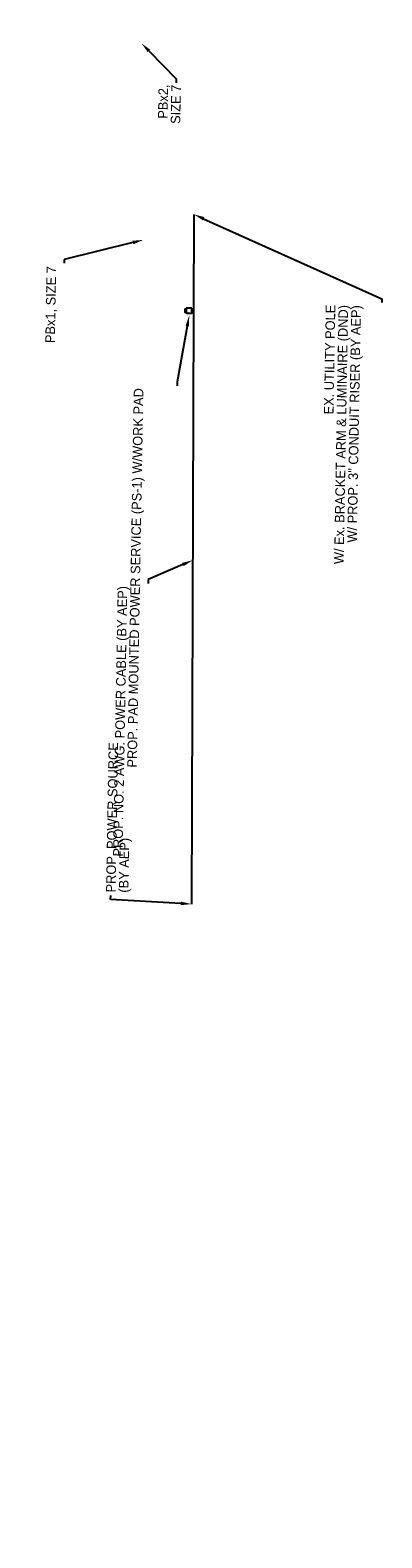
# Model space of a CAD drawing. Header units: feet. Extents: x 1459440 to 1459978, y 429529 to 432221.
# Tile 1 of 3: x 1459440 to 1459531, y 430213 to 430606. Entities that reach past the tile are written whole.
import ezdxf
from ezdxf import colors
from ezdxf.entities.mleader import LeaderData, LeaderLine
from ezdxf.math import Vec2, Vec3

# ---------------------------------------------------------------- set-up
doc = ezdxf.new("R2010")
doc.units = ezdxf.units.FT
doc.header["$MEASUREMENT"] = 0
doc.linetypes.add('conduitex', pattern=[0])
for name, color, linetype in [('LT_P_Text', 7, 'Continuous'), ('LT_X_Conduit', 232, 'conduitex'), ('TEXT', 7, 'Continuous')]:
    doc.layers.add(name, color=color, linetype=linetype)
doc.styles.add('Slanted-Normal', font='font31.shx', dxfattribs={"height": 0.1})

msp = doc.modelspace()

# ---------------------------------------------------------------- linework, layer by layer
at = {"layer": 'LT_X_Conduit', "flags": 128}
msp.add_lwpolyline([(1459482.2, 430558.38), (1459481.61, 430378.45)], dxfattribs=at)
at = {"layer": 'TEXT', "flags": 128}
msp.add_lwpolyline([(1459481.65, 430533.9), (1459480.32, 430533.9), (1459480.32, 430533.65), (1459479.82, 430533.65), (1459479.82, 430532.82), (1459480.32, 430532.82), (1459480.32, 430532.57), (1459481.65, 430532.57)], close=True, dxfattribs=at)
msp.add_lwpolyline([(1459480.32, 430532.82), (1459480.32, 430533.65)], dxfattribs=at)

# ---------------------------------------------------------------- leaders
at = {"layer": 'LT_P_Text'}
ml = msp.add_multileader_mtext('Standard', dxfattribs=at)
ml.set_content('PROP. POWER SOURCE \\P(BY AEP)', color=256, style='Slanted-Normal')
ml.set_leader_properties()
ml.build(insert=Vec2(0, 0))
ml.multileader.update_dxf_attribs({"text_right_attachment_type": 3, "dogleg_length": 0.05, "arrow_head_size": 2.8, "scale": 20})
ctx = ml.context
ctx.base_point, ctx.scale, ctx.char_height, ctx.arrow_head_size, ctx.landing_gap_size, ctx.plane_origin, ctx.plane_x_axis, ctx.plane_y_axis = Vec3(1459460.52, 430380.68), 20, 2.5, 2.8, 0.8, Vec3(1459485.39, 430367.32), Vec3(0.017452, 0.999848), Vec3(-0.999848, 0.017452)
ctx.right_attachment = 3
notes = []
notes.append((ctx, [(0, (1, 1, 0), (1459460.5, 430379.68), (0.017452, 0.999848), 1, [(0, [(1459481.61, 430378.45)], 0, [])])]))
ctx.mtext.insert, ctx.mtext.text_direction, ctx.mtext.rotation, ctx.mtext.width, ctx.mtext.defined_height, ctx.mtext.line_spacing_factor, ctx.mtext.flow_direction = Vec3(1459459.28, 430381.5), Vec3(0.017452, 0.999848), 1.553343, 25.1692, 2.6, 0.8, 5
ml = msp.add_multileader_mtext('Standard', dxfattribs=at)
ml.set_content('PBx2,\\PSIZE 7', color=256, style='Slanted-Normal')
ml.set_leader_properties()
ml.build(insert=Vec2(0, 0))
ml.multileader.update_dxf_attribs({"text_right_attachment_type": 3, "dogleg_length": 0.05, "arrow_head_size": 2.8, "scale": 20})
ctx = ml.context
ctx.base_point, ctx.scale, ctx.char_height, ctx.arrow_head_size, ctx.landing_gap_size, ctx.plane_origin, ctx.plane_x_axis, ctx.plane_y_axis = Vec3(1459474.02, 430580.02), 20, 2.5, 2.8, 0.5, Vec3(1459470.25, 430594.14), Vec3(0.017452, 0.999848), Vec3(-0.999848, 0.017452)
ctx.right_attachment, ctx.text_align_type = 3, 2
notes.append((ctx, [(1, (1, 1, 0), (1459477.59, 430593.69), (-0.017452, -0.999848), 1, [(0, [(1459468.55, 430603)], 0, [])])]))
ctx.mtext.insert, ctx.mtext.text_direction, ctx.mtext.rotation, ctx.mtext.width, ctx.mtext.defined_height, ctx.mtext.alignment, ctx.mtext.line_spacing_factor, ctx.mtext.flow_direction = Vec3(1459472.99, 430592.27), Vec3(0.017452, 0.999848), 1.553343, 13.9394, 2.47, 3, 0.8, 5
ml = msp.add_multileader_mtext('Standard', dxfattribs=at)
ml.set_content('PBx1, SIZE 7', color=256, style='Slanted-Normal')
ml.set_leader_properties()
ml.build(insert=Vec2(0, 0))
ml.multileader.update_dxf_attribs({"text_right_attachment_type": 3, "dogleg_length": 0.05, "arrow_head_size": 2.8, "scale": 20})
ctx = ml.context
ctx.base_point, ctx.scale, ctx.char_height, ctx.arrow_head_size, ctx.landing_gap_size, ctx.plane_origin, ctx.plane_x_axis, ctx.plane_y_axis = Vec3(1459444.82, 430532.34), 20, 2.5, 2.8, 0.8, Vec3(1459470.91, 430526.34), Vec3(0.017452, 0.999848), Vec3(-0.999848, 0.017452)
ctx.right_attachment, ctx.text_align_type = 3, 2
notes.append((ctx, [(1, (1, 1, 0), (1459448.41, 430546.6), (-0.017452, -0.999848), 1, [(0, [(1459469.02, 430551.71)], 0, [])])]))
ctx.mtext.insert, ctx.mtext.text_direction, ctx.mtext.rotation, ctx.mtext.width, ctx.mtext.defined_height, ctx.mtext.alignment, ctx.mtext.line_spacing_factor, ctx.mtext.flow_direction = Vec3(1459443.79, 430544.88), Vec3(0.017452, 0.999848), 1.553343, 12.2902, 2.69, 3, 0.8, 5
ml = msp.add_multileader_mtext('Standard', dxfattribs=at)
ml.set_content('PROP. PAD MOUNTED POWER SERVICE (PS-1) W/WORK PAD', color=256, style='Slanted-Normal')
ml.set_leader_properties()
ml.build(insert=Vec2(0, 0))
ml.multileader.update_dxf_attribs({"text_right_attachment_type": 3, "dogleg_length": 0.05, "arrow_head_size": 2.8, "scale": 20})
ctx = ml.context
ctx.base_point, ctx.scale, ctx.char_height, ctx.arrow_head_size, ctx.landing_gap_size, ctx.plane_origin, ctx.plane_x_axis, ctx.plane_y_axis = Vec3(1459467.25, 430482.12), 20, 2.5, 2.8, 0.8, Vec3(1459484.78, 430521.87), Vec3(0.017452, 0.999848), Vec3(-0.999848, 0.017452)
ctx.right_attachment, ctx.text_align_type = 3, 2
notes.append((ctx, [(1, (1, 1, 0), (1459477.82, 430514.66), (-0.017452, -0.999848), 1, [(0, [(1459480.99, 430531.99)], 0, [])])]))
ctx.mtext.insert, ctx.mtext.text_direction, ctx.mtext.rotation, ctx.mtext.width, ctx.mtext.defined_height, ctx.mtext.alignment, ctx.mtext.line_spacing_factor, ctx.mtext.flow_direction = Vec3(1459466.54, 430513.06), Vec3(0.017452, 0.999848), 1.553343, 31.0004, 2.32, 3, 0.8, 5
ml = msp.add_multileader_mtext('Standard', dxfattribs=at)
ml.set_content('PROP. NO. 2 AWG. POWER CABLE (BY AEP)', color=256, style='Slanted-Normal')
ml.set_leader_properties()
ml.build(insert=Vec2(0, 0))
ml.multileader.update_dxf_attribs({"text_right_attachment_type": 3, "dogleg_length": 0.05, "arrow_head_size": 2.8, "scale": 20})
ctx = ml.context
ctx.base_point, ctx.scale, ctx.char_height, ctx.arrow_head_size, ctx.landing_gap_size, ctx.plane_origin, ctx.plane_x_axis, ctx.plane_y_axis = Vec3(1459463.08, 430432.45), 20, 2.5, 2.8, 0.8, Vec3(1459485.71, 430457.01), Vec3(0.017452, 0.999848), Vec3(-0.999848, 0.017452)
ctx.right_attachment, ctx.text_align_type = 3, 2
notes.append((ctx, [(1, (1, 1, 0), (1459470.29, 430463.1), (-0.017452, -0.999848), 1, [(0, [(1459481.93, 430468.15)], 0, [])])]))
ctx.mtext.insert, ctx.mtext.text_direction, ctx.mtext.rotation, ctx.mtext.width, ctx.mtext.defined_height, ctx.mtext.alignment, ctx.mtext.line_spacing_factor, ctx.mtext.flow_direction = Vec3(1459462.34, 430461.44), Vec3(0.017452, 0.999848), 1.553343, 29.0043, 2.6, 3, 0.8, 5
for ctx, leaders in notes:
    for number, flags, end, landing, length, lines in leaders:
        leader = LeaderData()
        leader.index, (leader.has_last_leader_line, leader.has_dogleg_vector, leader.attachment_direction) = number, flags
        leader.last_leader_point, leader.dogleg_vector, leader.dogleg_length = Vec3(end), Vec3(landing), length
        for number, points, colour, breaks in lines:
            line = LeaderLine()
            line.index, line.vertices, line.color, line.breaks = number, Vec3.list(points), colors.encode_raw_color(colour), breaks
            leader.lines.append(line)
        ctx.leaders.append(leader)

# ---------------------------------------------------------------- next in the draw order: leaders
ml = msp.add_multileader_mtext('Standard', dxfattribs=at)
ml.set_content('EX. UTILITY POLE \\PW/ Ex. BRACKET ARM & LUMINAIRE (DND)\\PW/ PROP. 3" CONDUIT RISER (BY AEP)', color=256, style='Slanted-Normal')
ml.set_leader_properties()
ml.build(insert=Vec2(0, 0))
ml.multileader.update_dxf_attribs({"text_right_attachment_type": 3, "dogleg_length": 0.05, "arrow_head_size": 2.8, "scale": 20})
ctx = ml.context
ctx.base_point, ctx.scale, ctx.char_height, ctx.arrow_head_size, ctx.landing_gap_size, ctx.plane_origin, ctx.plane_x_axis, ctx.plane_y_axis = Vec3(1459517.11, 430491.28), 20, 2.5, 2.8, 0.8, Vec3(1459486.1, 430548.26), Vec3(0.017452, 0.999848), Vec3(-0.999848, 0.017452)
ctx.right_attachment, ctx.text_align_type = 3, 2
notes = []
notes.append((ctx, [(1, (1, 1, 0), (1459531.23, 430536.36), (-0.017452, -0.999848), 1, [(0, [(1459482.2, 430558.38)], 0, [])])]))
ctx.mtext.insert, ctx.mtext.text_direction, ctx.mtext.rotation, ctx.mtext.width, ctx.mtext.defined_height, ctx.mtext.alignment, ctx.mtext.line_spacing_factor, ctx.mtext.flow_direction = Vec3(1459516.61, 430534.81), Vec3(0.017452, 0.999848), 1.553343, 50.2809, 2.81, 3, 0.8, 5
ctx.mtext.has_bg_fill, ctx.mtext.bg_color, ctx.mtext.bg_scale_factor, ctx.mtext.bg_transparency, ctx.mtext.use_window_bg_color = 1, -1027028792, 1.5, 0, 1
for ctx, leaders in notes:
    for number, flags, end, landing, length, lines in leaders:
        leader = LeaderData()
        leader.index, (leader.has_last_leader_line, leader.has_dogleg_vector, leader.attachment_direction) = number, flags
        leader.last_leader_point, leader.dogleg_vector, leader.dogleg_length = Vec3(end), Vec3(landing), length
        for number, points, colour, breaks in lines:
            line = LeaderLine()
            line.index, line.vertices, line.color, line.breaks = number, Vec3.list(points), colors.encode_raw_color(colour), breaks
            leader.lines.append(line)
        ctx.leaders.append(leader)

doc.saveas('drawing.dxf')
